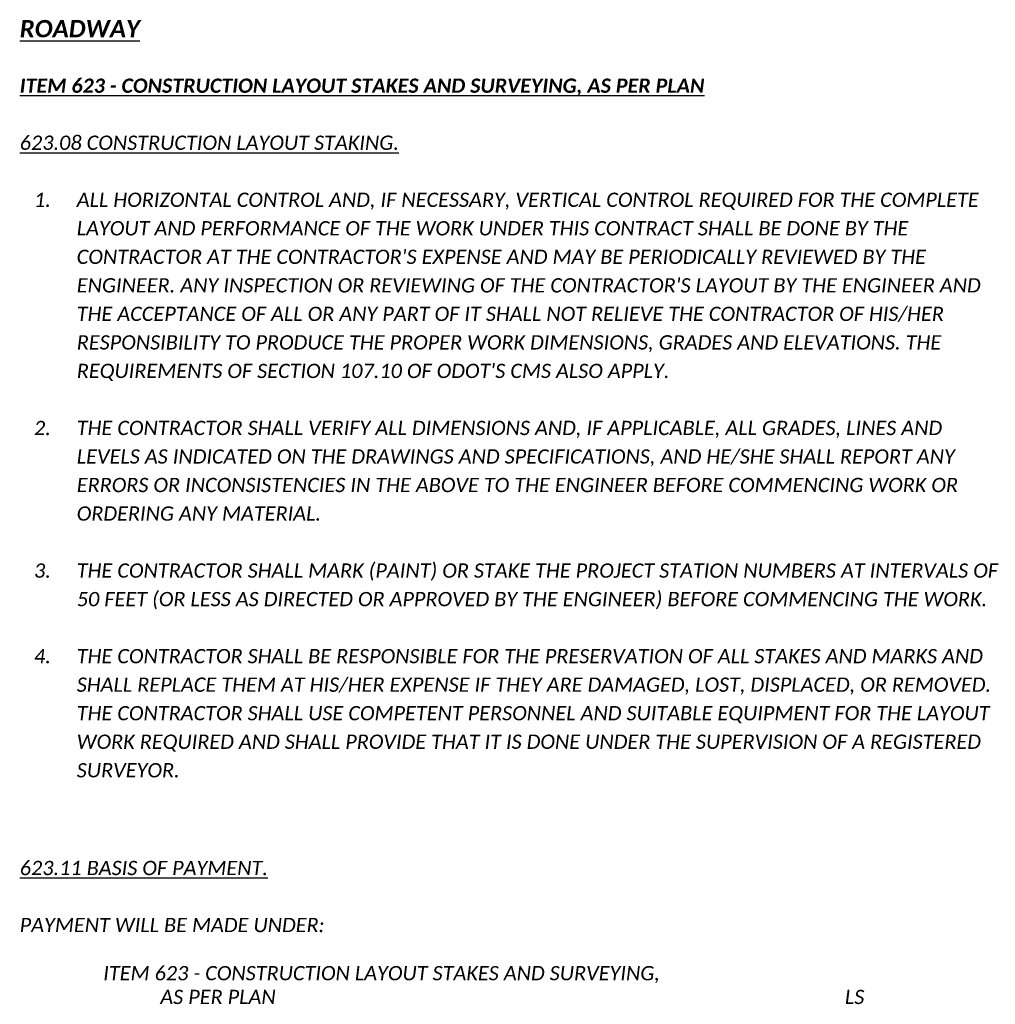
# Model space of a CAD drawing. Header units: feet. Extents: x -2 to 263, y -60 to 29.
# Tile 1 of 17: x 43 to 53, y -38 to -28. Entities that reach past the tile are written whole.
import ezdxf

# ---------------------------------------------------------------- set-up
doc = ezdxf.new("R2010")
doc.units = ezdxf.units.FT
doc.header["$MEASUREMENT"] = 0
doc.layers.add('SH_Text', color=7, linetype='Continuous')
doc.layers.add('TX_P_1', color=7, linetype='Continuous')
doc.styles.add('P_Slanted_Normal', font='calibrii.ttf', dxfattribs={"height": 0.14})
doc.styles.add('P_Slanted_Subtitle', font='calibrii.ttf', dxfattribs={"height": 0.17})

msp = doc.modelspace()

# ---------------------------------------------------------------- texts
at = {"layer": 'SH_Text', "char_height": 0.14, "attachment_point": 1, "line_spacing_factor": 1.2, "style": 'P_Slanted_Normal'}
for s, insert, width in [("{\\L623.08 CONSTRUCTION LAYOUT STAKING.}\\P\\P\\pxi-3,l4,t4;1.^IALL HORIZONTAL CONTROL AND, IF NECESSARY, VERTICAL CONTROL REQUIRED FOR THE COMPLETE LAYOUT AND PERFORMANCE OF THE WORK UNDER THIS CONTRACT SHALL BE DONE BY THE CONTRACTOR AT THE CONTRACTOR'S EXPENSE AND MAY BE PERIODICALLY REVIEWED BY THE ENGINEER. ANY INSPECTION OR REVIEWING OF THE CONTRACTOR'S LAYOUT BY THE ENGINEER AND THE ACCEPTANCE OF ALL OR ANY PART OF IT SHALL NOT RELIEVE THE CONTRACTOR OF HIS/HER RESPONSIBILITY TO PRODUCE THE PROPER WORK DIMENSIONS, GRADES AND ELEVATIONS. THE REQUIREMENTS OF SECTION 107.10 OF ODOT'S CMS ALSO APPLY. \\P\\pi0,l0,tz;\\P\\pi-3,l4,t4;2.^ITHE CONTRACTOR SHALL VERIFY ALL DIMENSIONS AND, IF APPLICABLE, ALL GRADES, LINES AND LEVELS AS INDICATED ON THE DRAWINGS AND SPECIFICATIONS, AND HE/SHE SHALL REPORT ANY ERRORS OR INCONSISTENCIES IN THE ABOVE TO THE ENGINEER BEFORE COMMENCING WORK OR ORDERING ANY MATERIAL. \\P\\pi0,l0,tz;\\P\\pi-3,l4,t4;3.^ITHE CONTRACTOR SHALL MARK (PAINT) OR STAKE THE PROJECT STATION NUMBERS AT INTERVALS OF 50 FEET (OR LESS AS DIRECTED OR APPROVED BY THE ENGINEER) BEFORE COMMENCING THE WORK. \\P\\pi0,l0,tz;\\P\\pi-3,l4,t4;4.^ITHE CONTRACTOR SHALL BE RESPONSIBLE FOR THE PRESERVATION OF ALL STAKES AND MARKS AND SHALL REPLACE THEM AT HIS/HER EXPENSE IF THEY ARE DAMAGED, LOST, DISPLACED, OR REMOVED. THE CONTRACTOR SHALL USE COMPETENT PERSONNEL AND SUITABLE EQUIPMENT FOR THE LAYOUT WORK REQUIRED AND SHALL PROVIDE THAT IT IS DONE UNDER THE SUPERVISION OF A REGISTERED SURVEYOR. ", (43.34, -29.6107), 9.616156), ('{\\L623.11 BASIS OF PAYMENT.\\P}\\PPAYMENT WILL BE MADE UNDER: ', (43.34, -36.7316), 9.181621)]:
    msp.add_mtext(s, dxfattribs=dict(at, insert=insert, width=width))
at = {"layer": 'TX_P_1', "color": 3, "insert": (43.34, -28.4758), "char_height": 0.17, "width": 9.5, "attachment_point": 1, "style": 'P_Slanted_Subtitle'}
msp.add_mtext('{\\fCalibri|b1|i1|c0|p34;\\LROADWAY \\l   }                ', dxfattribs=at)
at = {"layer": 'TX_P_1', "color": 3, "insert": (43.34, -29.0507), "char_height": 0.14, "width": 9.5, "attachment_point": 1, "line_spacing_factor": 1.2, "style": 'P_Slanted_Normal'}
msp.add_mtext('{\\fCalibri|b1|i1|c0|p34;\\LITEM 623 - CONSTRUCTION LAYOUT STAKES AND SURVEYING, AS PER PLAN}', dxfattribs=at)
at = {"layer": 'TX_P_1', "insert": (43.6, -37.7642), "char_height": 0.14, "width": 9.506945, "attachment_point": 1, "style": 'P_Slanted_Normal'}
msp.add_mtext('{\\H0.99999x;^I\\C142;ITEM 623 - CONSTRUCTION LAYOUT STAKES AND SURVEYING, \\P^I^IAS PER PLAN^I^I^I^I^I^I^I^I^I^ILS}', dxfattribs=at)

doc.saveas('drawing.dxf')
